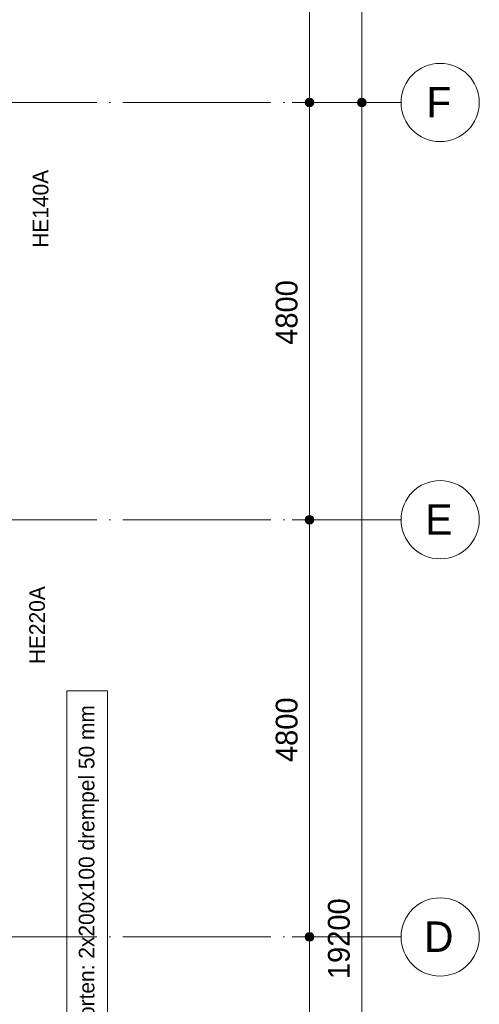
# Model space of a CAD drawing. Header units: millimetres. Extents: x -2900 to 56100, y -900 to 49332.
# Tile 12 of 15: x 50817 to 56100, y 18625 to 29952. Entities that reach past the tile are written whole.
import ezdxf

# ---------------------------------------------------------------- set-up
doc = ezdxf.new("R2010")
doc.units = ezdxf.units.MM
doc.linetypes.add('WSP_stramienlijn', pattern=[2000, 1700, -150, 0, -150])
for name, color, linetype, lineweight in [('00_maatvoering', 8, 'Continuous', 13), ('00_maatvoering-100', 8, 'Continuous', 13), ('00_text', 7, 'Continuous', 13), ('07_stramien', 4, 'Continuous', 13), ('28_hoofddraagconstructies - tags', 7, 'Continuous', 18)]:
    doc.layers.add(name, color=color, linetype=linetype, lineweight=lineweight)
doc.styles.add('Revittext', font='txt', dxfattribs={"height": 180})
doc.styles.add('Revittext_1', font='txt', dxfattribs={"height": 350})
doc.styles.add('Revittext_2', font='txt', dxfattribs={"height": 250})
doc.dimstyles.new('WSP_25_-_transparant', dxfattribs={"dimscale": 304.8, "dimtxt": 252.223969, "dimasz": 1.312336, "dimexe": 0.656168, "dimexo": 0.0625, "dimgap": 0.213255, "dimtad": 1, "dimdec": 0, "dimzin": 0, "dimdsep": 46, "dimtxsty": 'Revittext_2', "dimblk1": 'DOTSMALL', "dimblk2": 'DOTSMALL', "dimsah": 1, "dimcen": 0.09, "dimdle": 0.656168, "dimazin": 0, "dimtfac": 1, "dimtdec": 4, "dimtix": 1, "dimtmove": 0, "dimatfit": 3, "dimfxl": 0.656168, "dimfxlon": 1, "dimtvp": 1, "dimtolj": 1, "dimtzin": 0, "dimarcsym": 2})

# ---------------------------------------------------------------- blocks, each defined once
blk = doc.blocks.new('Grid - Stramienbol 9_0mm-3500-1e verd - plot - 100')
at = {"layer": '07_stramien'}
blk.add_circle((0, 0), 4.5, dxfattribs=at)
blk = doc.blocks.new('DIMBLOCK44-1e verd - plot - 100')
at = {"layer": '00_maatvoering-100'}
h = blk.add_hatch(color=256, dxfattribs=at)
edge = h.paths.add_edge_path()
edge.add_arc((54149, 33800), 50, 0, 360)
h = blk.add_hatch(color=256, dxfattribs=at)
edge = h.paths.add_edge_path()
edge.add_arc((54149, 29000), 50, 0, 360)
for p, q in [((54349, 33800), (53949, 33800)), ((54149, 33800), (54149, 29000)), ((54149, 33800), (54349, 33800)), ((54349, 29000), (53949, 29000)), ((54149, 29000), (54349, 29000))]:
    blk.add_line(p, q, dxfattribs=at)
for centre in [(54149, 33800), (54149, 29000)]:
    blk.add_circle(centre, 50, dxfattribs=at)
at = {"layer": '00_maatvoering-100', "color": 0, "insert": (53760, 31012), "char_height": 250, "width": 931.29, "attachment_point": 1, "rotation": 90, "line_spacing_factor": 0.931288, "style": 'Revittext_2'}
blk.add_mtext('4800', dxfattribs=at)
blk = doc.blocks.new('_DotSmall')
at = {"color": 0, "linetype": 'ByBlock', "const_width": 0.5}
blk.add_lwpolyline([(-0.0625, 0, 1), (0.0625, 0, 1)], format="xyb", close=True, dxfattribs=at)
blk = doc.blocks.new('DIMBLOCK45-1e verd - plot - 100')
at = {"layer": '00_maatvoering-100'}
h = blk.add_hatch(color=256, dxfattribs=at)
edge = h.paths.add_edge_path()
edge.add_arc((54149, 29000), 50, 0, 360)
h = blk.add_hatch(color=256, dxfattribs=at)
edge = h.paths.add_edge_path()
edge.add_arc((54149, 24200), 50, 0, 360)
for p, q in [((54349, 29000), (53949, 29000)), ((54149, 29000), (54149, 24200)), ((54149, 29000), (54349, 29000)), ((54349, 24200), (53949, 24200)), ((54149, 24200), (54349, 24200))]:
    blk.add_line(p, q, dxfattribs=at)
for centre in [(54149, 29000), (54149, 24200)]:
    blk.add_circle(centre, 50, dxfattribs=at)
at = {"layer": '00_maatvoering-100', "color": 0, "insert": (53760, 26212), "char_height": 250, "width": 931.29, "attachment_point": 1, "rotation": 90, "line_spacing_factor": 0.931288, "style": 'Revittext_2'}
blk.add_mtext('4800', dxfattribs=at)
blk = doc.blocks.new('DIMBLOCK46-1e verd - plot - 100')
at = {"layer": '00_maatvoering-100'}
h = blk.add_hatch(color=256, dxfattribs=at)
edge = h.paths.add_edge_path()
edge.add_arc((54149, 24200), 50, 0, 360)
h = blk.add_hatch(color=256, dxfattribs=at)
edge = h.paths.add_edge_path()
edge.add_arc((54149, 19400), 50, 0, 360)
for p, q in [((54349, 24200), (53949, 24200)), ((54149, 24200), (54149, 19400)), ((54149, 24200), (54349, 24200)), ((54349, 19400), (53949, 19400)), ((54149, 19400), (54349, 19400))]:
    blk.add_line(p, q, dxfattribs=at)
for centre in [(54149, 24200), (54149, 19400)]:
    blk.add_circle(centre, 50, dxfattribs=at)
at = {"layer": '00_maatvoering-100', "color": 0, "insert": (53760, 21412), "char_height": 250, "width": 931.29, "attachment_point": 1, "rotation": 90, "line_spacing_factor": 0.931288, "style": 'Revittext_2'}
blk.add_mtext('4800', dxfattribs=at)
blk = doc.blocks.new('DIMBLOCK47-1e verd - plot - 100')
at = {"layer": '00_maatvoering-100'}
h = blk.add_hatch(color=256, dxfattribs=at)
edge = h.paths.add_edge_path()
edge.add_arc((54149, 19400), 50, 0, 360)
h = blk.add_hatch(color=256, dxfattribs=at)
edge = h.paths.add_edge_path()
edge.add_arc((54149, 14600), 50, 0, 360)
for p, q in [((54349, 19400), (53949, 19400)), ((54149, 19400), (54149, 14600)), ((54149, 19400), (54349, 19400)), ((54349, 14600), (53949, 14600)), ((54149, 14600), (54349, 14600))]:
    blk.add_line(p, q, dxfattribs=at)
for centre in [(54149, 19400), (54149, 14600)]:
    blk.add_circle(centre, 50, dxfattribs=at)
at = {"layer": '00_maatvoering-100', "color": 0, "insert": (53760, 16612), "char_height": 250, "width": 931.29, "attachment_point": 1, "rotation": 90, "line_spacing_factor": 0.931288, "style": 'Revittext_2'}
blk.add_mtext('4800', dxfattribs=at)
blk = doc.blocks.new('DIMBLOCK50-1e verd - plot - 100')
at = {"layer": '00_maatvoering-100'}
h = blk.add_hatch(color=256, dxfattribs=at)
edge = h.paths.add_edge_path()
edge.add_arc((54749, 38600), 50, 0, 360)
h = blk.add_hatch(color=256, dxfattribs=at)
edge = h.paths.add_edge_path()
edge.add_arc((54749, 29000), 50, 0, 360)
for p, q in [((54749, 38800), (54749, 29000)), ((54949, 38600), (54549, 38600)), ((54749, 38600), (54949, 38600)), ((54949, 29000), (54549, 29000)), ((54749, 29000), (54949, 29000))]:
    blk.add_line(p, q, dxfattribs=at)
for centre in [(54749, 38600), (54749, 29000)]:
    blk.add_circle(centre, 50, dxfattribs=at)
at = {"layer": '00_maatvoering-100', "color": 0, "insert": (54360, 33412), "char_height": 250, "width": 931.29, "attachment_point": 1, "rotation": 90, "line_spacing_factor": 0.931288, "style": 'Revittext_2'}
blk.add_mtext('9600', dxfattribs=at)
blk = doc.blocks.new('DIMBLOCK51-1e verd - plot - 100')
at = {"layer": '00_maatvoering-100'}
h = blk.add_hatch(color=256, dxfattribs=at)
edge = h.paths.add_edge_path()
edge.add_arc((54749, 29000), 50, 0, 360)
h = blk.add_hatch(color=256, dxfattribs=at)
edge = h.paths.add_edge_path()
edge.add_arc((54749, 9800), 50, 0, 360)
for p, q in [((54949, 29000), (54549, 29000)), ((54749, 29000), (54749, 9800)), ((54749, 29000), (54949, 29000)), ((54949, 9800), (54549, 9800)), ((54749, 9800), (54949, 9800))]:
    blk.add_line(p, q, dxfattribs=at)
for centre in [(54749, 29000), (54749, 9800)]:
    blk.add_circle(centre, 50, dxfattribs=at)
at = {"layer": '00_maatvoering-100', "color": 0, "insert": (54360, 18915), "char_height": 250, "width": 1164.11, "attachment_point": 1, "rotation": 90, "line_spacing_factor": 0.931288, "style": 'Revittext_2'}
blk.add_mtext('19200', dxfattribs=at)

msp = doc.modelspace()

# ---------------------------------------------------------------- linework, layer by layer
at = {"layer": '00_text', "color": 250, "lineweight": 18, "flags": 128}
msp.add_lwpolyline([(51356.6, 17136.6), (51356.6, 22231.6), (51827.6, 22231.6), (51827.6, 17136.6)], close=True, dxfattribs=at)
at = {"layer": '07_stramien', "linetype": 'WSP_stramienlijn'}
for p, q in [((-2000, 29000), (55200, 29000)), ((-2000, 24200), (55200, 24200)), ((-2000, 19400), (55200, 19400))]:
    msp.add_line(p, q, dxfattribs=at)

# ---------------------------------------------------------------- block references
at = {"layer": '07_stramien', "xscale": 99.99999999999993, "yscale": 99.99999999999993, "zscale": 99.99999999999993, "rotation": 269.9999999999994}
for p in [(55650, 29000), (55650, 24200), (55650, 19400)]:
    msp.add_blockref('Grid - Stramienbol 9_0mm-3500-1e verd - plot - 100', p, dxfattribs=at)

# ---------------------------------------------------------------- texts
at = {"layer": '00_text', "lineweight": 18, "insert": (51494.9, 17236.6), "char_height": 180, "width": 5924.471, "attachment_point": 1, "rotation": 90, "style": 'Revittext'}
msp.add_mtext('Noodoverstorten: 2x200x100 drempel 50 mm', dxfattribs=at)
at = {"layer": '07_stramien', "char_height": 350, "attachment_point": 1, "style": 'Revittext_1'}
for s, insert, width in [('F', (55491.9, 29178.3), 368.776), ('E', (55478.9, 24378.3), 400.844), ('D', (55465.4, 19578.3), 432.911)]:
    msp.add_mtext(s, dxfattribs=dict(at, insert=insert, width=width))
at = {"layer": '28_hoofddraagconstructies - tags', "lineweight": 13, "char_height": 180, "width": 1122.362, "attachment_point": 1, "rotation": 90, "style": 'Revittext'}
for s, insert in [('HE140A', (50966.3, 27328.3)), ('HE220A', (50926.3, 22538.3))]:
    msp.add_mtext(s, dxfattribs=dict(at, insert=insert))

# ---------------------------------------------------------------- dimensions: what is measured, and where the dimension line sits
at = {"layer": '00_maatvoering'}
for base, p1, p2, override, picture, middle in [((54748.7, 29000), (54948.7, 38600), (54948.7, 29000), {"dimpost": '<>', "dimfxl": 9600}, 'DIMBLOCK50-1e verd - plot - 100', (54556, 33800)), ((54148.7, 29000), (54348.7, 33800), (54348.7, 29000), {"dimpost": '<>', "dimfxl": 4800}, 'DIMBLOCK44-1e verd - plot - 100', (53956, 31400)), ((54148.7, 24200), (54348.7, 29000), (54348.7, 24200), {"dimpost": '<>', "dimfxl": 4800}, 'DIMBLOCK45-1e verd - plot - 100', (53956, 26600)), ((54748.7, 9800), (54948.7, 29000), (54948.7, 9800), {"dimpost": '<>', "dimfxl": 19200}, 'DIMBLOCK51-1e verd - plot - 100', (54556, 19400)), ((54148.7, 19400), (54348.7, 24200), (54348.7, 19400), {"dimpost": '<>', "dimfxl": 4800}, 'DIMBLOCK46-1e verd - plot - 100', (53956, 21800)), ((54148.7, 14600), (54348.7, 19400), (54348.7, 14600), {"dimpost": '<>', "dimfxl": 4800}, 'DIMBLOCK47-1e verd - plot - 100', (53956, 17000))]:
    dim = msp.add_linear_dim(base=base, p1=p1, p2=p2, angle=90, dimstyle='WSP_25_-_transparant', override=override, dxfattribs=at)
    dim.commit()
    dim.dimension.update_dxf_attribs({"geometry": picture, "text_midpoint": middle})

doc.saveas('drawing.dxf')
